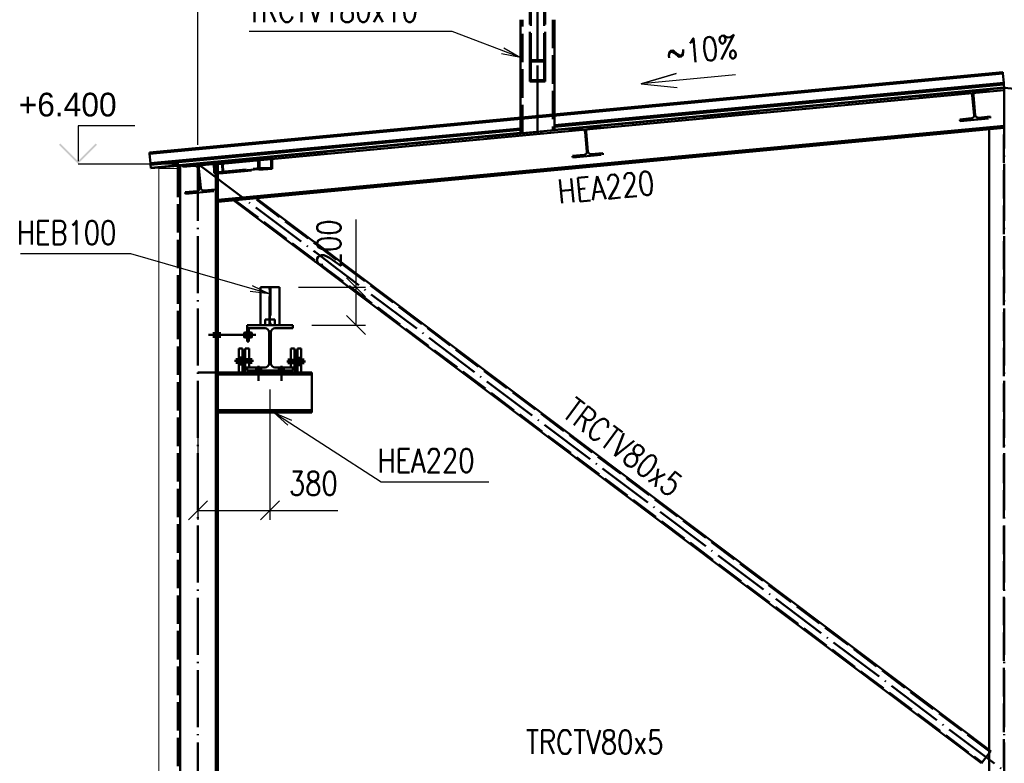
# Paper-space layout 'Layout1' of a CAD drawing. Extents: x -2 to 1033, y -36 to 596.
# Tile 66 of 256: x 346 to 450, y 176 to 254. Entities that reach past the tile are written whole.
import ezdxf
from ezdxf.enums import TextEntityAlignment as Align

# ---------------------------------------------------------------- set-up
doc = ezdxf.new("R2010")
doc.units = 0
doc.linetypes.add('ACAD_ISO02W100', pattern=[15, 12, -3])
doc.linetypes.add('ACAD_ISO04W100', pattern=[30.5, 24, -3, 0.5, -3])
doc.layers.get('0').update_dxf_attribs({"linetype": 'CONTINUOUS'})
doc.layers.get('DEFPOINTS').update_dxf_attribs({"color": 132, "linetype": 'CONTINUOUS'})
for name, color, linetype, lineweight in [('SS_JEŘÁBOVÁ DRÁHA', 11, 'CONTINUOUS', 50), ('SS_KOTY', 3, 'CONTINUOUS', 25), ('SS_KOTY-VYSKOVA', 140, 'CONTINUOUS', 25), ('SS_PODKLADY_PANELY', 9, 'CONTINUOUS', 13), ('SS_POPIS', 140, 'CONTINUOUS', 25), ('SS_POPIS_PROFILU', 13, 'CONTINUOUS', 25), ('SS_SLOUP ŠTÍTOVÝ', 183, 'CONTINUOUS', 50), ('SS_SLOUPY KRAJNÍ', 143, 'CONTINUOUS', 50), ('SS_SLOUPY PLOŠINA', 177, 'CONTINUOUS', 50), ('SS_VAZNICE', 123, 'CONTINUOUS', 50), ('SS_ZTUŽENÍ STĚNY', 203, 'CONTINUOUS', 50), ('SS_ZTUŽENÍ STŘECHA', 211, 'CONTINUOUS', 50)]:
    doc.layers.add(name, color=color, linetype=linetype, lineweight=lineweight)
doc.layers.add('SS_PLECHY', color=7, linetype='CONTINUOUS', lineweight=50, true_color=0xb47846)
doc.styles.add('ROMANS', font='romans.shx', dxfattribs={"width": 0.8})
doc.styles.add('romans.shx', font='romans.shx', dxfattribs={"height": 5})
doc.dimstyles.new('A-1_(2.5)_50AS', dxfattribs={"dimtxt": 2.5, "dimasz": 2, "dimexe": 1, "dimexo": 2, "dimgap": 0, "dimtad": 0, "dimdec": 1, "dimlfac": 50, "dimrnd": 1, "dimtxsty": 'ROMANS', "dimblk1": 'OBLIQUE', "dimblk2": 'OBLIQUE', "dimsah": 1, "dimcen": 2, "dimclrd": 256, "dimclre": 256, "dimclrt": 256, "dimadec": 1, "dimazin": 2, "dimtfac": 0.714286, "dimtdec": 1, "dimtmove": 0, "dimatfit": 3, "dimldrblk": 'OPEN', "dimfxl": 1, "dimtvp": 1.142857, "dimtfill": 1, "dimtolj": 1, "dimlwd": -1, "dimlwe": -1, "dimarcsym": 0})

# ---------------------------------------------------------------- blocks, each defined once
blk = doc.blocks.new('_Oblique')
at = {"color": 0, "linetype": 'ByBlock', "lineweight": -2}
blk.add_line((-0.5, -0.5), (0.5, 0.5), dxfattribs=at)
blk = doc.blocks.new('*D51')
at = {"layer": 'DEFPOINTS', "color": 0, "transparency": 16777216}
for p in [(364.99, 216.99), (372.59, 217.19, -11267.8), (364.99, 202.45)]:
    blk.add_point(p, dxfattribs=at)
at = {"layer": 'SS_KOTY', "transparency": 16777216}
for p, q in [((364.99, 214.99), (364.99, 201.45)), ((372.59, 215.19), (372.59, 201.45)), ((364.99, 202.45), (372.59, 202.45)), ((372.59, 202.45), (379.73, 202.45))]:
    blk.add_line(p, q, dxfattribs=at)
at = {"layer": 'SS_KOTY', "transparency": 16777216, "xscale": 2, "yscale": 2, "zscale": 2, "rotation": 180}
blk.add_blockref('_Oblique', (364.99, 202.45), dxfattribs=at)
at = {"layer": 'SS_KOTY', "transparency": 16777216, "xscale": 2, "yscale": 2, "zscale": 2}
blk.add_blockref('_Oblique', (372.59, 202.45), dxfattribs=at)
at = {"layer": 'SS_KOTY', "transparency": 16777216, "insert": (377.16, 205.3), "char_height": 2.5, "attachment_point": 5, "style": 'ROMANS', "bg_fill": 3, "box_fill_scale": 1.1, "bg_fill_color": 256, "bg_fill_true_color": 13158600, "bg_fill_transparency": 0}
blk.add_mtext('\\A1;380', dxfattribs=at)
blk = doc.blocks.new('_OPEN')
at = {"color": 0, "linetype": 'ByBlock'}
for p, q in [((-1, 0.167), (0, 0)), ((0, 0), (-1, -0.167)), ((0, 0), (-1, 0))]:
    blk.add_line(p, q, dxfattribs=at)
blk = doc.blocks.new('*D52')
at = {"layer": 'DEFPOINTS', "color": 0, "transparency": 16777216}
for p in [(400.79, 283.83), (400.79, 258.99), (364.99, 238.99)]:
    blk.add_point(p, dxfattribs=at)
at = {"layer": 'SS_KOTY', "transparency": 16777216}
for p, q in [((364.99, 240.99), (364.99, 284.83)), ((400.79, 260.99), (400.79, 284.83)), ((364.99, 283.83), (400.79, 283.83))]:
    blk.add_line(p, q, dxfattribs=at)
at = {"layer": 'SS_KOTY', "transparency": 16777216, "xscale": 2, "yscale": 2, "zscale": 2, "rotation": 180}
blk.add_blockref('_Oblique', (364.99, 283.83), dxfattribs=at)
at = {"layer": 'SS_KOTY', "transparency": 16777216, "xscale": 2, "yscale": 2, "zscale": 2}
blk.add_blockref('_Oblique', (400.79, 283.83), dxfattribs=at)
at = {"layer": 'SS_KOTY', "transparency": 16777216, "insert": (382.89, 286.69), "char_height": 2.5, "attachment_point": 5, "style": 'ROMANS', "bg_fill": 3, "box_fill_scale": 1.1, "bg_fill_color": 256, "bg_fill_true_color": 13158600, "bg_fill_transparency": 0}
blk.add_mtext('\\A1;1790', dxfattribs=at)
blk = doc.blocks.new('*D62')
at = {"layer": 'DEFPOINTS', "color": 0, "transparency": 16777216}
for p in [(373.59, 225.99, -11268), (381.66, 225.99), (374.99, 221.99, -11267.8)]:
    blk.add_point(p, dxfattribs=at)
at = {"layer": 'SS_KOTY', "transparency": 16777216}
for p, q in [((381.66, 225.99), (381.66, 233.14)), ((375.59, 225.99), (382.66, 225.99)), ((381.66, 221.99), (381.66, 225.99)), ((376.99, 221.99), (382.66, 221.99))]:
    blk.add_line(p, q, dxfattribs=at)
at = {"layer": 'SS_KOTY', "transparency": 16777216, "xscale": 2, "yscale": 2, "zscale": 2}
for p, rotation in [((381.66, 225.99), 90), ((381.66, 221.99), 270)]:
    blk.add_blockref('_Oblique', p, dxfattribs=dict(at, rotation=rotation))
at = {"layer": 'SS_KOTY', "transparency": 16777216, "insert": (378.8, 230.56), "char_height": 2.5, "attachment_point": 5, "rotation": 90, "style": 'ROMANS', "bg_fill": 3, "box_fill_scale": 1.1, "bg_fill_color": 256, "bg_fill_true_color": 13158600, "bg_fill_transparency": 0}
blk.add_mtext('\\A1;200', dxfattribs=at)
blk = doc.blocks.new('00SPAD')
blk.add_lwpolyline([(10, 0), (0, 0), (3.76, 0.73), (0, 0), (3.76, -0.73)])
at = {"style": 'ROMANS', "width": 0.8, "flags": 8}
blk.add_attdef('SPÁD', text='', height=2.5, dxfattribs=at).set_placement((6.7, 1), align=Align.BOTTOM_CENTER)

psp = doc.layouts.get("Layout1")

# ---------------------------------------------------------------- hatches: boundary and pattern name
at = {"layer": 'SS_KOTY-VYSKOVA'}
psp.add_hatch(color=256, dxfattribs=at).paths.add_polyline_path([(350.4974, 241.1344), (350.356, 240.993), (352.356, 238.993), (354.356, 240.993), (354.2146, 241.1344), (352.356, 239.2758)])

# ---------------------------------------------------------------- linework, layer by layer
at = {"layer": 'SS_JEŘÁBOVÁ DRÁHA', "color": 1, "linetype": 'Continuous', "ltscale": 0.25}
for p, q in [((371.592, 225.993), (371.592, 221.993)), ((370.192, 221.993), (370.192, 221.653)), ((370.192, 221.653), (370.352, 221.653)), ((370.192, 221.653), (370.192, 220.253)), ((370.352, 220.253), (370.352, 221.653)), ((370.352, 221.653), (372.072, 221.653)), ((372.492, 221.233), (372.492, 217.953)), ((372.692, 217.953), (372.692, 221.233)), ((370.192, 220.253), (370.352, 220.253)), ((369.692, 219.533), (369.292, 219.533)), ((369.692, 219.533), (369.692, 219.333)), ((369.792, 219.333), (369.692, 219.333)), ((369.892, 219.333), (369.792, 219.333)), ((369.952, 219.333), (369.892, 219.333)), ((369.992, 219.333), (369.952, 219.333)), ((370.392, 219.533), (369.992, 219.533)), ((369.992, 219.533), (369.992, 219.333)), ((375.192, 219.533), (374.792, 219.533)), ((375.192, 219.333), (375.192, 219.533)), ((375.292, 219.333), (375.192, 219.333)), ((375.392, 219.333), (375.292, 219.333)), ((375.452, 219.333), (375.392, 219.333)), ((375.492, 219.333), (375.452, 219.333)), ((375.892, 219.533), (375.492, 219.533))]:
    psp.add_line(p, q, dxfattribs=at)
at = {"layer": 'SS_JEŘÁBOVÁ DRÁHA', "color": 3, "linetype": 'ACAD_ISO02W100', "ltscale": 0.25}
for p, q in [((372.532, 221.993), (372.532, 225.993)), ((372.652, 225.993), (372.652, 221.993)), ((372.092, 222.593), (372.092, 221.993)), ((369.692, 218.595), (369.292, 218.595)), ((369.292, 218.4149), (369.692, 218.4149)), ((369.692, 218.0149), (369.292, 218.0149)), ((369.792, 218.395), (369.692, 218.395)), ((369.792, 218.189), (369.692, 218.189)), ((369.792, 218.163), (369.692, 218.163)), ((369.892, 218.395), (369.792, 218.395)), ((369.892, 218.189), (369.792, 218.189)), ((369.892, 218.163), (369.792, 218.163)), ((369.952, 218.395), (369.892, 218.395)), ((369.952, 218.189), (369.892, 218.189)), ((369.952, 218.163), (369.892, 218.163)), ((369.992, 218.395), (369.952, 218.395)), ((369.992, 218.189), (369.952, 218.189)), ((369.992, 218.163), (369.952, 218.163)), ((370.392, 218.395), (369.992, 218.395)), ((369.992, 218.0349), (370.392, 218.0349)), ((375.192, 218.343), (374.792, 218.343)), ((374.792, 217.983), (375.192, 217.983)), ((375.292, 218.343), (375.192, 218.343)), ((375.292, 218.163), (375.192, 218.163)), ((375.392, 218.343), (375.292, 218.343)), ((375.392, 218.163), (375.292, 218.163)), ((375.452, 218.343), (375.392, 218.343)), ((375.452, 218.163), (375.392, 218.163)), ((375.492, 218.343), (375.452, 218.343)), ((375.492, 218.163), (375.452, 218.163)), ((375.892, 218.543), (375.492, 218.543)), ((375.492, 218.363), (375.892, 218.363)), ((375.892, 217.963), (375.492, 217.963)), ((369.292, 217.8349), (369.692, 217.8349)), ((375.492, 217.783), (375.892, 217.783))]:
    psp.add_line(p, q, dxfattribs=at)
at = {"layer": 'SS_JEŘÁBOVÁ DRÁHA', "color": 7, "linetype": 'ACAD_ISO04W100', "ltscale": 0.25}
for p, q in [((372.592, 221.993), (372.592, 225.993)), ((366.672, 220.653), (366.672, 221.253)), ((366.672, 220.653), (366.672, 221.253)), ((367.292, 220.653), (367.292, 221.253)), ((367.292, 220.653), (367.292, 221.253)), ((370.192, 221.653), (370.192, 221.653)), ((372.592, 221.993), (372.592, 221.993)), ((366.116, 220.953), (371.116, 220.953)), ((366.116, 220.953), (371.116, 220.953)), ((366.672, 220.953), (366.672, 220.953)), ((366.672, 220.953), (366.672, 220.953)), ((367.292, 220.953), (367.292, 220.953)), ((367.292, 220.953), (367.292, 220.953)), ((370.852, 218.2149), (368.852, 218.2149)), ((370.852, 218.2149), (368.852, 218.2149)), ((369.092, 217.9149), (369.092, 218.5149)), ((369.092, 217.9149), (369.092, 218.5149)), ((369.092, 218.2149), (369.092, 218.2149)), ((369.092, 218.2149), (369.092, 218.2149)), ((370.592, 217.9149), (370.592, 218.5149)), ((370.592, 217.9149), (370.592, 218.5149)), ((370.592, 218.2149), (370.592, 218.2149)), ((370.592, 218.2149), (370.592, 218.2149)), ((376.352, 218.163), (374.352, 218.163)), ((376.352, 218.163), (374.352, 218.163)), ((374.592, 217.863), (374.592, 218.463)), ((374.592, 217.863), (374.592, 218.463)), ((374.592, 218.163), (374.592, 218.163)), ((374.592, 218.163), (374.592, 218.163)), ((376.092, 217.863), (376.092, 218.463)), ((376.092, 217.863), (376.092, 218.463)), ((376.092, 218.163), (376.092, 218.163)), ((376.092, 218.163), (376.092, 218.163))]:
    psp.add_line(p, q, dxfattribs=at)
at = {"layer": 'SS_JEŘÁBOVÁ DRÁHA', "color": 5, "linetype": 'Continuous', "ltscale": 0.25}
for p, q in [((369.8935, 221.2301), (369.872, 221.193)), ((369.872, 221.1848), (369.8935, 221.2301)), ((369.8935, 221.2301), (369.872, 221.1608)), ((369.872, 221.193), (369.872, 221.1848)), ((369.872, 221.1848), (369.872, 221.1608)), ((369.872, 221.1608), (369.8935, 221.0916)), ((369.872, 221.1608), (369.872, 221.073)), ((369.872, 221.073), (369.8935, 221.0916)), ((369.8935, 221.0916), (369.872, 221.0151)), ((369.8935, 221.0916), (369.872, 220.953)), ((369.872, 221.073), (369.872, 221.0151)), ((370.1106, 221.2301), (369.8935, 221.2301)), ((369.8935, 221.0916), (370.1106, 221.0916)), ((370.132, 221.1611), (370.1106, 221.2301)), ((370.1106, 221.2301), (370.132, 221.185)), ((370.132, 221.1931), (370.1106, 221.2301)), ((370.1106, 221.0916), (370.132, 221.1606)), ((370.132, 220.9536), (370.1106, 221.0916)), ((370.1106, 221.0916), (370.132, 221.0154)), ((370.1106, 221.0916), (370.132, 221.0731)), ((370.192, 221.253), (370.132, 221.253)), ((370.132, 221.253), (370.132, 221.2128)), ((370.132, 221.2128), (370.192, 221.2128)), ((370.132, 221.2128), (370.132, 221.103)), ((370.132, 221.103), (370.192, 221.103)), ((370.132, 221.103), (370.132, 220.953)), ((370.412, 221.253), (370.352, 221.253)), ((370.352, 221.2128), (370.412, 221.2128)), ((370.352, 221.103), (370.412, 221.103)), ((370.412, 221.2128), (370.412, 221.253)), ((370.4334, 221.2301), (370.412, 221.193)), ((370.4334, 221.2301), (370.412, 221.1608)), ((370.412, 221.103), (370.412, 221.2128)), ((370.412, 221.1608), (370.4334, 221.0916)), ((370.4334, 221.0916), (370.412, 221.1227)), ((370.412, 220.953), (370.412, 221.103)), ((370.4334, 221.0916), (370.412, 221.073)), ((370.4334, 221.0916), (370.412, 220.953)), ((370.6505, 221.2301), (370.4334, 221.2301)), ((370.4334, 221.0916), (370.6505, 221.0916)), ((370.672, 221.1608), (370.6505, 221.2301)), ((370.672, 221.193), (370.6505, 221.2301)), ((370.672, 221.1608), (370.6505, 221.0916)), ((370.672, 221.1227), (370.6505, 221.0916)), ((370.672, 220.953), (370.6505, 221.0916)), ((370.672, 221.073), (370.6505, 221.0916)), ((370.672, 221.1608), (370.672, 221.193)), ((370.672, 221.1227), (370.672, 221.1608)), ((370.672, 221.073), (370.672, 221.1227)), ((370.672, 220.953), (370.672, 221.073)), ((369.872, 221.0151), (369.872, 220.953)), ((369.872, 220.953), (369.8935, 220.8144)), ((369.872, 220.953), (369.872, 220.833)), ((369.8935, 220.8144), (369.872, 220.833)), ((369.872, 220.833), (369.872, 220.7833)), ((369.8935, 220.8144), (369.872, 220.7833)), ((369.8935, 220.8144), (369.872, 220.7452)), ((369.872, 220.7833), (369.872, 220.7452)), ((369.872, 220.7452), (369.8935, 220.6759)), ((369.872, 220.7452), (369.872, 220.713)), ((369.872, 220.713), (369.8935, 220.6759)), ((370.1106, 220.8144), (369.8935, 220.8144)), ((369.8935, 220.6759), (370.1106, 220.6759)), ((370.132, 220.9524), (370.1106, 220.8144)), ((370.132, 220.8329), (370.1106, 220.8144)), ((370.132, 220.7454), (370.1106, 220.8144)), ((370.132, 220.7834), (370.1106, 220.8144)), ((370.1106, 220.6759), (370.132, 220.7449)), ((370.1106, 220.6759), (370.132, 220.7128)), ((370.192, 220.953), (370.132, 220.953)), ((370.132, 220.953), (370.132, 220.803)), ((370.132, 220.803), (370.192, 220.803)), ((370.132, 220.803), (370.132, 220.6932)), ((370.192, 220.6932), (370.132, 220.6932)), ((370.132, 220.6932), (370.132, 220.653)), ((370.132, 220.653), (370.192, 220.653)), ((370.412, 220.953), (370.352, 220.953)), ((370.352, 220.803), (370.412, 220.803)), ((370.412, 220.6932), (370.352, 220.6932)), ((370.352, 220.653), (370.412, 220.653)), ((370.4334, 220.8144), (370.412, 220.953)), ((370.412, 220.803), (370.412, 220.953)), ((370.412, 220.8909), (370.4334, 220.8144)), ((370.412, 220.833), (370.4334, 220.8144)), ((370.4334, 220.8144), (370.412, 220.7452)), ((370.412, 220.6932), (370.412, 220.803)), ((370.412, 220.7452), (370.4334, 220.6759)), ((370.412, 220.7212), (370.4334, 220.6759)), ((370.412, 220.713), (370.4334, 220.6759)), ((370.412, 220.653), (370.412, 220.6932)), ((370.6505, 220.8144), (370.4334, 220.8144)), ((370.4334, 220.6759), (370.6505, 220.6759)), ((370.672, 220.953), (370.6505, 220.8144)), ((370.672, 220.8909), (370.6505, 220.8144)), ((370.6505, 220.8144), (370.672, 220.833)), ((370.6505, 220.8144), (370.672, 220.7452)), ((370.6505, 220.6759), (370.672, 220.7452)), ((370.6505, 220.6759), (370.672, 220.7212)), ((370.6505, 220.6759), (370.672, 220.713)), ((370.672, 220.8909), (370.672, 220.953)), ((370.672, 220.833), (370.672, 220.8909)), ((370.672, 220.7452), (370.672, 220.833)), ((370.672, 220.7212), (370.672, 220.7452)), ((370.672, 220.713), (370.672, 220.7212))]:
    psp.add_line(p, q, dxfattribs=at)
at = {"layer": 'SS_JEŘÁBOVÁ DRÁHA', "color": 9, "linetype": 'ACAD_ISO02W100', "ltscale": 0.25}
for p, q in [((369.872, 221.1608), (369.8869, 221.113)), ((369.8935, 221.0916), (369.872, 221.1227)), ((369.872, 221.0916), (369.8935, 221.0916)), ((369.8869, 221.113), (369.8935, 221.0916)), ((370.1106, 221.0916), (370.132, 221.1608)), ((370.132, 221.1227), (370.1106, 221.0916)), ((370.1106, 221.0916), (370.1172, 221.113)), ((370.132, 221.073), (370.1106, 221.0916)), ((370.1106, 221.0916), (370.132, 221.0916)), ((370.132, 221.1848), (370.132, 221.193)), ((370.132, 221.185), (370.132, 221.1848)), ((370.132, 221.1608), (370.132, 221.1848)), ((370.132, 221.1608), (370.132, 221.1611)), ((370.132, 221.1608), (370.132, 221.1611)), ((370.132, 221.1606), (370.132, 221.1608)), ((370.132, 221.073), (370.132, 221.1608)), ((370.192, 221.123), (370.132, 221.123)), ((370.192, 221.1002), (370.132, 221.1002)), ((370.132, 221.0151), (370.132, 221.073)), ((370.412, 221.123), (370.352, 221.123)), ((370.412, 221.1002), (370.352, 221.1002)), ((370.412, 221.1848), (370.4334, 221.2301)), ((370.412, 221.1608), (370.4268, 221.113)), ((370.4186, 221.113), (370.412, 221.1227)), ((370.412, 221.0916), (370.4334, 221.0916)), ((370.412, 221.0151), (370.4334, 221.0916)), ((370.4334, 221.0916), (370.4186, 221.113)), ((370.4268, 221.113), (370.4334, 221.0916)), ((370.6505, 221.2301), (370.672, 221.1848)), ((370.6572, 221.113), (370.6505, 221.0916)), ((370.672, 221.0151), (370.6505, 221.0916)), ((370.6505, 221.0916), (370.672, 221.0916)), ((370.672, 221.1608), (370.6572, 221.113)), ((369.872, 221.033), (370.132, 221.033)), ((370.132, 220.953), (369.872, 220.953)), ((369.8935, 220.8144), (369.872, 220.8909)), ((370.132, 220.873), (369.872, 220.873)), ((369.8935, 220.8144), (369.872, 220.8144)), ((369.8869, 220.793), (369.872, 220.7452)), ((369.872, 220.7212), (369.8935, 220.6759)), ((369.8935, 220.8144), (369.8869, 220.793)), ((370.1106, 220.8144), (370.132, 220.8909)), ((370.1106, 220.8144), (370.132, 220.833)), ((370.132, 220.8144), (370.1106, 220.8144)), ((370.1172, 220.793), (370.1106, 220.8144)), ((370.1254, 220.793), (370.1106, 220.8144)), ((370.1106, 220.6759), (370.132, 220.7212)), ((370.132, 220.7454), (370.1172, 220.793)), ((370.132, 220.7834), (370.1254, 220.793)), ((370.132, 221.038), (370.192, 221.038)), ((370.132, 221.0154), (370.132, 221.0151)), ((370.132, 220.953), (370.132, 221.0151)), ((370.132, 220.953), (370.132, 220.9536)), ((370.132, 220.953), (370.132, 220.9536)), ((370.132, 220.953), (370.132, 220.9524)), ((370.132, 220.953), (370.132, 220.9524)), ((370.132, 220.833), (370.132, 220.953)), ((370.132, 220.868), (370.192, 220.868)), ((370.132, 220.7833), (370.132, 220.833)), ((370.132, 220.8058), (370.192, 220.8058)), ((370.132, 220.7452), (370.132, 220.7833)), ((370.132, 220.783), (370.192, 220.783)), ((370.132, 220.7452), (370.132, 220.7454)), ((370.132, 220.7452), (370.132, 220.7454)), ((370.132, 220.7449), (370.132, 220.7452)), ((370.132, 220.7449), (370.132, 220.7452)), ((370.132, 220.713), (370.132, 220.7452)), ((370.352, 221.038), (370.412, 221.038)), ((370.352, 220.868), (370.412, 220.868)), ((370.352, 220.8058), (370.412, 220.8058)), ((370.352, 220.783), (370.412, 220.783)), ((370.412, 221.033), (370.672, 221.033)), ((370.672, 220.953), (370.412, 220.953)), ((370.672, 220.873), (370.412, 220.873)), ((370.4334, 220.8144), (370.412, 220.8144)), ((370.4334, 220.8144), (370.412, 220.7833)), ((370.4334, 220.8144), (370.4268, 220.793)), ((370.672, 220.7833), (370.6505, 220.8144)), ((370.672, 220.8144), (370.6505, 220.8144)), ((370.6505, 220.8144), (370.6572, 220.793)), ((370.6572, 220.793), (370.672, 220.7452))]:
    psp.add_line(p, q, dxfattribs=at)
at = {"layer": 'SS_JEŘÁBOVÁ DRÁHA', "color": 1, "linetype": 'Continuous', "ltscale": 0.25, "extrusion": (-1.08432e-13, -2.59794e-13, -1)}
psp.add_arc((-372.072, 221.233), 0.42, 90, 180, dxfattribs=at)
at = {"layer": 'SS_KOTY-VYSKOVA'}
for p, q in [((358.356, 242.993), (352.356, 242.993)), ((352.356, 242.993), (352.356, 239.2758)), ((352.356, 238.993), (362.992, 238.993))]:
    psp.add_line(p, q, dxfattribs=at)
at = {"layer": 'SS_PLECHY', "color": 5, "linetype": 'Continuous', "ltscale": 0.25}
for p, q in [((449.8377, 248.6326), (449.8355, 248.6556)), ((449.8449, 248.5562), (449.8377, 248.6326)), ((449.8466, 248.5373), (449.8449, 248.5562)), ((449.8485, 248.5173), (449.8466, 248.5373)), ((449.8486, 248.5168), (449.8485, 248.5173)), ((449.9423, 247.5204), (449.8486, 248.5168)), ((449.9423, 247.5204), (402.592, 243.0639)), ((449.9464, 247.4777), (402.592, 243.0208)), ((449.953, 247.4067), (402.592, 242.9492)), ((449.9564, 247.3706), (402.592, 242.9127)), ((449.9865, 247.0511), (402.592, 242.5905)), ((449.9442, 247.5002), (449.9423, 247.5204)), ((449.9464, 247.4777), (449.9442, 247.5002)), ((449.953, 247.4067), (449.9464, 247.4777)), ((449.9548, 247.3877), (449.953, 247.4067)), ((449.9564, 247.3706), (449.9548, 247.3877)), ((449.9865, 247.0511), (449.9564, 247.3706)), ((449.9884, 247.0309), (449.9865, 247.0511)), ((449.992, 246.993), (449.9884, 247.0309)), ((359.8794, 240.1892), (359.8816, 240.1662)), ((359.8816, 240.1662), (359.8888, 240.0897)), ((359.8849, 240.1311), (359.8888, 240.0897)), ((359.8888, 240.0897), (359.8906, 240.0709)), ((359.8906, 240.0708), (359.8924, 240.0508)), ((359.8924, 240.0508), (359.8925, 240.0504)), ((359.8925, 240.0504), (359.9863, 239.054)), ((359.9863, 239.054), (359.9882, 239.0337)), ((359.9882, 239.0337), (359.9903, 239.0113)), ((359.9903, 239.0113), (359.997, 238.9402)), ((359.997, 238.9402), (359.9988, 238.9212)), ((359.9988, 238.9212), (360.0004, 238.9041)), ((360.0004, 238.9041), (360.0063, 238.8407)), ((360.0004, 238.9041), (360.0304, 238.5847)), ((362.892, 238.7953), (360.0359, 238.5265)), ((360.0304, 238.5847), (360.0323, 238.5644)), ((360.0323, 238.5644), (360.0359, 238.5265))]:
    psp.add_line(p, q, dxfattribs=at)
at = {"layer": 'SS_PODKLADY_PANELY', "color": 9, "linetype": 'Continuous', "ltscale": 0.25}
for p, q in [((362.892, 238.493), (360.892, 238.493)), ((360.892, 238.493), (360.892, 110.993))]:
    psp.add_line(p, q, dxfattribs=at)
at = {"layer": 'SS_POPIS_PROFILU', "color": 0, "linetype": 'ByBlock'}
for p, q in [((372.532, 225.293), (370.5177, 225.5252)), ((372.532, 225.293), (370.6098, 225.8455)), ((370.7019, 226.1659), (372.532, 225.293))]:
    psp.add_line(p, q, dxfattribs=at)
at = {"layer": 'SS_POPIS_PROFILU', "color": 13}
psp.add_lwpolyline([(372.532, 225.293), (357.9304, 229.4904), (346.3114, 229.4904)], dxfattribs=at)
at = {"layer": 'SS_SLOUP ŠTÍTOVÝ', "color": 7, "linetype": 'ACAD_ISO04W100', "ltscale": 0.25}
psp.add_line((449.992, 110.993), (449.992, 246.993), dxfattribs=at)
at = {"layer": 'SS_SLOUP ŠTÍTOVÝ', "color": 1, "linetype": 'Continuous', "ltscale": 0.25}
psp.add_line((448.392, 242.6238), (448.392, 111.593), dxfattribs=at)
at = {"layer": 'SS_SLOUP ŠTÍTOVÝ', "color": 3, "linetype": 'ACAD_ISO02W100', "ltscale": 0.25}
psp.add_line((449.932, 111.593), (449.932, 242.7688), dxfattribs=at)
at = {"layer": 'SS_SLOUPY KRAJNÍ', "color": 1, "linetype": 'Continuous', "ltscale": 0.25}
for p, q in [((449.9919, 242.7744), (449.9919, 246.993)), ((362.892, 238.7953), (362.892, 238.493)), ((363.112, 111.793), (363.112, 238.816))]:
    psp.add_line(p, q, dxfattribs=at)
at = {"layer": 'SS_SLOUPY KRAJNÍ', "color": 7, "linetype": 'ACAD_ISO04W100', "ltscale": 0.25}
psp.add_line((449.992, 246.993), (534.992, 238.993), dxfattribs=at)
at = {"layer": 'SS_SLOUPY KRAJNÍ', "color": 3, "linetype": 'ACAD_ISO02W100', "ltscale": 0.25}
psp.add_line((362.892, 238.493), (362.892, 111.793), dxfattribs=at)
at = {"layer": 'SS_SLOUPY PLOŠINA', "color": 3, "linetype": 'ACAD_ISO02W100', "ltscale": 0.25}
for p, q in [((402.392, 254.193), (402.392, 242.513)), ((402.592, 244.2092), (402.592, 244.0691))]:
    psp.add_line(p, q, dxfattribs=at)
at = {"layer": 'SS_SLOUPY PLOŠINA', "color": 1, "linetype": 'Continuous', "ltscale": 0.25}
for p, q in [((402.592, 254.193), (402.592, 244.2092)), ((402.592, 244.0691), (402.592, 242.5318))]:
    psp.add_line(p, q, dxfattribs=at)
at = {"layer": 'SS_VAZNICE', "color": 3, "linetype": 'ACAD_ISO02W100', "ltscale": 0.25}
for p, q in [((445.0382, 246.5268), (445.0551, 246.3476)), ((445.0551, 246.3476), (446.2896, 246.4637)), ((446.6164, 246.1932), (446.8113, 244.1223)), ((446.9308, 244.1336), (446.7359, 246.2044)), ((447.0065, 246.5312), (448.241, 246.6474)), ((448.2241, 246.8266), (448.241, 246.6474)), ((448.4921, 243.9792), (447.2576, 243.863)), ((448.4921, 243.9792), (448.509, 243.8)), ((407.4214, 242.8056), (407.4045, 242.9848)), ((446.5407, 243.7955), (445.3062, 243.6793)), ((445.3062, 243.6793), (445.3231, 243.5001)), ((445.3231, 243.5001), (448.509, 243.8)), ((404.2186, 242.6849), (404.2355, 242.5057)), ((404.2355, 242.5057), (405.47, 242.6219)), ((405.7968, 242.3513), (405.9917, 240.2805)), ((406.1112, 240.2917), (405.9163, 242.3626)), ((406.1868, 242.6894), (407.4214, 242.8056)), ((405.7211, 239.9537), (404.4866, 239.8375)), ((404.4866, 239.8375), (404.5035, 239.6583)), ((404.5035, 239.6583), (407.6894, 239.9581)), ((407.6725, 240.1374), (406.438, 240.0212)), ((407.6894, 239.9581), (407.6725, 240.1374)), ((363.399, 238.8431), (363.4159, 238.6639)), ((364.9015, 236.1118), (363.667, 235.9957)), ((363.667, 235.9957), (363.6839, 235.8164)), ((363.6839, 235.8164), (366.8698, 236.1163)), ((366.8529, 236.2955), (365.6184, 236.1793)), ((366.8698, 236.1163), (366.8529, 236.2955))]:
    psp.add_line(p, q, dxfattribs=at)
at = {"layer": 'SS_VAZNICE', "color": 7, "linetype": 'ACAD_ISO04W100', "ltscale": 0.25}
for p, q in [((446.6312, 246.6767), (446.6312, 246.6767)), ((405.8116, 242.8348), (405.8116, 242.8348))]:
    psp.add_line(p, q, dxfattribs=at)
at = {"layer": 'SS_VAZNICE', "color": 3, "linetype": 'ACAD_ISO02W100', "ltscale": 0.25, "extrusion": (-1.5538e-13, -5.01695e-13, -1)}
for centre in [(-446.3177, 246.1651), (-405.4981, 242.3232)]:
    psp.add_arc(centre, 0.3, 84.623295, 174.623295, dxfattribs=at)
at = {"layer": 'SS_VAZNICE', "color": 3, "linetype": 'ACAD_ISO02W100', "ltscale": 0.25, "extrusion": (5.00961e-13, -1.54523e-13, -1)}
for centre in [(-447.0346, 246.2325), (-406.215, 242.3907)]:
    psp.add_arc(centre, 0.3, 354.623295, 84.623295, dxfattribs=at)
at = {"layer": 'SS_VAZNICE', "color": 3, "linetype": 'ACAD_ISO02W100', "ltscale": 0.25, "extrusion": (-7.9602e-16, 6.12323e-17, -1)}
for centre, start, end in [((-446.5126, 244.0942), 174.623295, 264.623295), ((-447.2295, 244.1617), 264.623295, 354.623295), ((-364.8734, 236.4105), 174.623295, 264.623295), ((-365.5903, 236.478), 264.623295, 354.623295)]:
    psp.add_arc(centre, 0.3, start, end, dxfattribs=at)
at = {"layer": 'SS_VAZNICE', "color": 3, "linetype": 'ACAD_ISO02W100', "ltscale": 0.25, "extrusion": (-1.2354e-13, 2.32113e-13, -1)}
psp.add_arc((-405.693, 240.2524), 0.3, 174.623295, 264.623295, dxfattribs=at)
at = {"layer": 'SS_VAZNICE', "color": 3, "linetype": 'ACAD_ISO02W100', "ltscale": 0.25, "extrusion": (2.31255e-13, 1.22805e-13, -1)}
psp.add_arc((-406.4099, 240.3198), 0.3, 264.623295, 354.623295, dxfattribs=at)
at = {"layer": 'SS_ZTUŽENÍ STĚNY', "color": 1, "linetype": 'Continuous', "ltscale": 0.25}
for p, q in [((368.9378, 235.1458), (368.79, 235.1319)), ((447.5994, 175.793), (448.392, 176.8456))]:
    psp.add_line(p, q, dxfattribs=at)
at = {"layer": 'SS_ZTUŽENÍ STĚNY', "color": 3, "linetype": 'ACAD_ISO02W100', "ltscale": 0.25}
for p in [(448.392, 177.1991), (448.392, 176.8456)]:
    psp.add_line(p, (448.5618, 177.0712), dxfattribs=at)
at = {"layer": 'SS_ZTUŽENÍ STŘECHA', "color": 3, "linetype": 'ACAD_ISO02W100', "ltscale": 0.25}
for p, q in [((371.3552, 238.4362), (366.6928, 237.9973)), ((366.6928, 237.9973), (367.6713, 237.9973)), ((366.7711, 238.0972), (366.872, 238.1067)), ((366.7711, 238.0972), (367.5866, 238.0972)), ((366.872, 238.1067), (367.092, 238.1274))]:
    psp.add_line(p, q, dxfattribs=at)

# ---------------------------------------------------------------- block references
at = {"layer": 'SS_POPIS'}
ref = psp.add_blockref('00SPAD', (411.714, 247.4303, -11267.8), dxfattribs=dict(at, rotation=5.376669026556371))
ref.add_attrib('SPÁD', '~10%', dxfattribs={"layer": '0', "height": 2.5, "rotation": 5.376669, "style": 'ROMANS', "width": 0.8}).set_placement((418.2937, 249.054, -11267.8), align=Align.BOTTOM_CENTER)

# ---------------------------------------------------------------- texts
at = {"layer": 'SS_KOTY-VYSKOVA'}
psp.add_text('+6.400', height=2.5, dxfattribs=at).set_placement((346.1057, 243.993))
at = {"layer": 'SS_POPIS_PROFILU', "color": 13, "style": 'romans.shx', "width": 0.8}
for s, rotation, p in [('HEA220', 5.376705, (403.0515, 234.8199)), ('TRCTV80x5', 323.022404, (403.2459, 212.4695))]:
    psp.add_text(s, height=2.5, rotation=rotation, dxfattribs=at).set_placement(p)
for s, p in [('HEB100', (345.9343, 230.4904)), ('HEA220', (383.9483, 206.4606)), ('TRCTV80x5', (399.5837, 176.793))]:
    psp.add_text(s, height=2.5, dxfattribs=at).set_placement(p)

# ---------------------------------------------------------------- dimensions: what is measured, and where the dimension line sits
at = {"layer": 'SS_KOTY'}
dim = psp.add_linear_dim(base=(400.792, 283.8321), p1=(364.992, 238.993), p2=(400.792, 258.993), dimstyle='A-1_(2.5)_50AS', dxfattribs=at)
dim.commit()
dim.dimension.update_dxf_attribs({"geometry": '*D52', "text_midpoint": (382.892, 286.6893)})
dim = psp.add_linear_dim(base=(381.6574, 225.993), p1=(374.992, 221.993, -11267.8), p2=(373.592, 225.993, -11268), angle=90, dimstyle='A-1_(2.5)_50AS', dxfattribs=at)
dim.commit()
dim.dimension.update_dxf_attribs({"geometry": '*D62', "text_midpoint": (378.8003, 230.5644)})
dim = psp.add_linear_dim(base=(364.992, 202.4465), p1=(372.592, 217.193, -11267.8), p2=(364.992, 216.993), dimstyle='A-1_(2.5)_50AS', dxfattribs=at)
dim.commit()
dim.dimension.update_dxf_attribs({"geometry": '*D51', "text_midpoint": (377.1634, 202.4465), "dimtype": 160})

# ---------------------------------------------------------------- next in the draw order: linework, layer by layer
at = {"layer": 'SS_JEŘÁBOVÁ DRÁHA', "color": 1, "linetype": 'Continuous', "ltscale": 0.25}
for p, q in [((373.592, 225.993), (371.592, 225.993)), ((373.592, 221.993), (373.592, 225.993)), ((374.992, 221.993), (370.192, 221.993)), ((373.112, 221.653), (374.992, 221.653)), ((374.992, 221.653), (374.992, 221.993)), ((369.292, 219.533), (369.292, 216.993)), ((369.692, 219.333), (369.692, 216.993)), ((369.792, 216.993), (369.792, 219.333)), ((369.892, 219.333), (369.892, 216.993)), ((369.952, 219.333), (369.952, 216.993)), ((369.992, 219.333), (369.992, 216.993)), ((370.392, 219.533), (370.392, 217.533)), ((374.792, 219.533), (374.792, 217.533)), ((375.192, 216.993), (375.192, 219.333)), ((375.292, 216.993), (375.292, 219.333)), ((375.392, 219.333), (375.392, 216.993)), ((375.452, 219.333), (375.452, 216.993)), ((375.492, 216.993), (375.492, 219.533)), ((375.892, 219.533), (375.892, 216.993)), ((370.192, 217.533), (369.992, 217.533)), ((372.072, 217.533), (370.192, 217.533)), ((370.192, 217.533), (370.192, 217.193)), ((370.192, 217.193), (374.992, 217.193)), ((370.392, 217.193), (370.392, 217.153)), ((370.392, 217.153), (370.392, 217.093)), ((373.792, 217.153), (370.392, 217.153)), ((370.392, 217.093), (370.392, 216.993)), ((373.792, 217.093), (370.392, 217.093)), ((374.992, 217.533), (373.112, 217.533)), ((374.792, 217.153), (373.792, 217.153)), ((374.792, 217.093), (373.792, 217.093)), ((374.792, 217.193), (374.792, 217.153)), ((374.792, 217.153), (374.792, 217.093)), ((374.792, 217.093), (374.792, 216.993)), ((375.192, 217.533), (374.992, 217.533)), ((374.992, 217.193), (374.992, 217.533))]:
    psp.add_line(p, q, dxfattribs=at)
at = {"layer": 'SS_JEŘÁBOVÁ DRÁHA', "color": 3, "linetype": 'ACAD_ISO02W100', "ltscale": 0.25}
for p, q in [((372.092, 222.593), (373.092, 222.593)), ((373.092, 221.993), (373.092, 222.593)), ((371.1719, 217.193), (371.1719, 217.153)), ((371.1719, 217.153), (371.1719, 217.093)), ((371.1719, 217.093), (371.1719, 216.993)), ((371.612, 217.153), (371.612, 217.193)), ((371.612, 217.093), (371.612, 217.153)), ((371.612, 216.993), (371.612, 217.093)), ((373.5719, 217.193), (373.5719, 217.153)), ((373.5719, 217.153), (373.5719, 217.093)), ((373.5719, 217.093), (373.5719, 216.993)), ((374.012, 217.153), (374.012, 217.193)), ((374.012, 217.093), (374.012, 217.153)), ((374.012, 216.993), (374.012, 217.093))]:
    psp.add_line(p, q, dxfattribs=at)
at = {"layer": 'SS_JEŘÁBOVÁ DRÁHA', "color": 7, "linetype": 'ACAD_ISO04W100', "ltscale": 0.25}
for p, q in [((370.192, 217.533), (370.192, 217.533)), ((370.192, 217.533), (370.192, 217.533)), ((371.022, 217.393), (371.762, 217.393)), ((371.022, 217.393), (371.762, 217.393)), ((371.392, 217.703), (371.392, 216.103)), ((371.392, 217.703), (371.392, 216.103)), ((371.392, 217.393), (371.392, 217.393)), ((371.392, 217.393), (371.392, 217.393)), ((372.592, 217.193), (372.592, 217.193)), ((373.422, 217.393), (374.162, 217.393)), ((373.422, 217.393), (374.162, 217.393)), ((373.792, 217.703), (373.792, 216.103)), ((373.792, 217.703), (373.792, 216.103)), ((373.792, 217.393), (373.792, 217.393)), ((373.792, 217.393), (373.792, 217.393)), ((374.992, 217.533), (374.992, 217.533)), ((374.992, 217.533), (374.992, 217.533)), ((371.022, 216.793), (371.762, 216.793)), ((371.022, 216.793), (371.762, 216.793)), ((371.392, 216.793), (371.392, 216.793)), ((371.392, 216.793), (371.392, 216.793)), ((373.422, 216.793), (374.162, 216.793)), ((373.422, 216.793), (374.162, 216.793)), ((373.792, 216.793), (373.792, 216.793)), ((373.792, 216.793), (373.792, 216.793))]:
    psp.add_line(p, q, dxfattribs=at)
at = {"layer": 'SS_JEŘÁBOVÁ DRÁHA', "color": 1, "linetype": 'Continuous', "ltscale": 0.25, "extrusion": (2.5906e-13, -1.07574e-13, -1)}
psp.add_arc((-373.112, 221.233), 0.42, 0, 90, dxfattribs=at)
at = {"layer": 'SS_JEŘÁBOVÁ DRÁHA', "color": 1, "linetype": 'Continuous', "ltscale": 0.25, "extrusion": (-7.9602e-16, 6.12323e-17, -1)}
for centre, start, end in [((-372.072, 217.953), 180, 270), ((-373.112, 217.953), 270, 0)]:
    psp.add_arc(centre, 0.42, start, end, dxfattribs=at)
at = {"layer": 'SS_PLECHY', "color": 5, "linetype": 'Continuous', "ltscale": 0.25}
for p, q in [((449.8355, 248.6556), (359.8794, 240.1892)), ((449.8377, 248.6326), (359.8816, 240.1662)), ((449.8449, 248.5562), (359.8888, 240.0897)), ((449.8466, 248.5373), (359.8906, 240.0708)), ((449.8485, 248.5173), (359.8924, 240.0508)), ((359.8925, 240.0504), (449.8486, 248.5168)), ((398.992, 242.7251), (359.9863, 239.054)), ((398.992, 242.682), (359.9903, 239.0113)), ((398.992, 242.6104), (359.997, 238.9402)), ((398.992, 242.5739), (360.0004, 238.9041)), ((398.992, 242.2516), (360.0304, 238.5847))]:
    psp.add_line(p, q, dxfattribs=at)
at = {"layer": 'SS_POPIS_PROFILU', "color": 0, "linetype": 'ByBlock'}
for p, q in [((397.2434, 251.2194), (398.992, 250.193)), ((398.992, 250.193), (397.005, 250.5968)), ((398.992, 250.193), (397.1242, 250.9081)), ((374.4901, 211.4267), (372.992, 212.793)), ((372.992, 212.793), (374.8522, 211.9865)), ((372.992, 212.793), (374.6712, 211.7066))]:
    psp.add_line(p, q, dxfattribs=at)
at = {"layer": 'SS_POPIS_PROFILU', "color": 13}
for points in [[(398.992, 250.193), (391.8099, 252.943), (370.3813, 252.943)], [(372.992, 212.793), (384.3254, 205.4606), (395.6588, 205.4606)]]:
    psp.add_lwpolyline(points, dxfattribs=at)
at = {"layer": 'SS_SLOUPY KRAJNÍ', "color": 7, "linetype": 'ACAD_ISO04W100', "ltscale": 0.25}
for p, q in [((364.992, 238.993), (449.992, 246.993)), ((364.992, 110.993), (364.992, 238.993)), ((376.992, 216.993), (364.992, 216.993))]:
    psp.add_line(p, q, dxfattribs=at)
at = {"layer": 'SS_SLOUPY KRAJNÍ', "color": 1, "linetype": 'Continuous', "ltscale": 0.25}
for p, q in [((449.9919, 246.993), (367.092, 239.1906)), ((367.092, 238.9697), (449.9919, 246.772)), ((449.9919, 242.9954), (367.092, 235.1931)), ((367.092, 234.9721), (449.9919, 242.7744)), ((367.092, 239.1906), (362.892, 238.7953)), ((366.872, 239.1699), (366.872, 111.793)), ((367.092, 111.793), (367.092, 239.1906)), ((376.992, 216.993), (367.092, 216.993)), ((376.992, 212.793), (376.992, 216.993)), ((367.092, 216.773), (376.992, 216.773)), ((376.992, 213.013), (367.092, 213.013)), ((367.092, 212.793), (376.992, 212.793))]:
    psp.add_line(p, q, dxfattribs=at)
at = {"layer": 'SS_SLOUPY PLOŠINA', "color": 7, "linetype": 'ACAD_ISO04W100', "ltscale": 0.25}
psp.add_line((400.792, 242.3624), (400.792, 258.993), dxfattribs=at)
at = {"layer": 'SS_SLOUPY PLOŠINA', "color": 1, "linetype": 'Continuous', "ltscale": 0.25}
for p, q in [((398.992, 254.193), (398.992, 243.8704)), ((398.992, 243.7303), (398.992, 242.193)), ((398.992, 242.193), (399.192, 242.2118))]:
    psp.add_line(p, q, dxfattribs=at)
at = {"layer": 'SS_SLOUPY PLOŠINA', "color": 3, "linetype": 'ACAD_ISO02W100', "ltscale": 0.25}
for p, q in [((399.192, 242.2118), (399.192, 254.193)), ((398.992, 243.8704), (398.992, 243.7303))]:
    psp.add_line(p, q, dxfattribs=at)
at = {"layer": 'SS_VAZNICE', "color": 3, "linetype": 'ACAD_ISO02W100', "ltscale": 0.25}
for p, q in [((363.4159, 238.6639), (364.6504, 238.7801)), ((365.3672, 238.8475), (366.6018, 238.9637)), ((366.6018, 238.9637), (366.5849, 239.1429)), ((364.9772, 238.5095), (365.1721, 236.4386)), ((365.2916, 236.4499), (365.0967, 238.5207))]:
    psp.add_line(p, q, dxfattribs=at)
at = {"layer": 'SS_VAZNICE', "color": 7, "linetype": 'ACAD_ISO04W100', "ltscale": 0.25}
psp.add_line((364.992, 238.993), (364.992, 238.993), dxfattribs=at)
at = {"layer": 'SS_VAZNICE', "color": 3, "linetype": 'ACAD_ISO02W100', "ltscale": 0.25, "extrusion": (-1.5538e-13, -5.01695e-13, -1)}
psp.add_arc((-364.6785, 238.4814), 0.3, 84.623295, 174.623295, dxfattribs=at)
at = {"layer": 'SS_VAZNICE', "color": 3, "linetype": 'ACAD_ISO02W100', "ltscale": 0.25, "extrusion": (5.00961e-13, -1.54523e-13, -1)}
psp.add_arc((-365.3954, 238.5488), 0.3, 354.623295, 84.623295, dxfattribs=at)
at = {"layer": 'SS_ZTUŽENÍ STĚNY', "color": 7, "linetype": 'ACAD_ISO04W100', "ltscale": 0.25}
for p, q in [((400.792, 256.993), (400.792, 246.993)), ((364.992, 238.993), (449.992, 174.993))]:
    psp.add_line(p, q, dxfattribs=at)
at = {"layer": 'SS_ZTUŽENÍ STĚNY', "color": 3, "linetype": 'ACAD_ISO02W100', "ltscale": 0.25}
for p, q in [((399.992, 249.9244), (399.992, 254.993)), ((400.092, 249.783), (400.092, 254.993)), ((401.492, 249.783), (401.492, 254.993)), ((401.592, 249.9244), (401.592, 254.993)), ((399.992, 249.9244), (401.592, 249.9244)), ((399.992, 247.6616), (399.992, 249.9244)), ((400.092, 249.783), (401.492, 249.783)), ((400.092, 247.8031), (400.092, 249.783)), ((401.492, 247.8031), (401.492, 249.783)), ((401.592, 247.6616), (401.592, 249.9244)), ((399.992, 247.6616), (401.592, 247.6616)), ((400.092, 247.8031), (401.492, 247.8031)), ((368.9378, 235.1458), (447.6596, 175.8729)), ((448.5017, 176.9913), (371.0067, 235.3405))]:
    psp.add_line(p, q, dxfattribs=at)
at = {"layer": 'SS_ZTUŽENÍ STĚNY', "color": 1, "linetype": 'Continuous', "ltscale": 0.25}
for p, q in [((368.79, 235.1319), (447.5994, 175.793)), ((448.392, 177.1991), (371.1545, 235.3544))]:
    psp.add_line(p, q, dxfattribs=at)
at = {"layer": 'SS_ZTUŽENÍ STŘECHA', "color": 7, "linetype": 'ACAD_ISO04W100', "ltscale": 0.25}
psp.add_line((372.091, 239.6611), (364.992, 238.993), dxfattribs=at)
at = {"layer": 'SS_ZTUŽENÍ STŘECHA', "color": 3, "linetype": 'ACAD_ISO02W100', "ltscale": 0.25}
for p, q in [((371.3552, 239.6379), (366.655, 239.1956)), ((366.655, 239.1956), (366.6558, 239.1697)), ((366.655, 239.1956), (367.6335, 239.1956)), ((366.6558, 239.1697), (366.6564, 239.1496)), ((366.6564, 239.1496), (366.6928, 237.9973)), ((366.872, 239.1082), (366.7397, 239.0957)), ((366.7397, 239.0957), (366.7711, 238.0972)), ((366.7397, 239.0957), (367.5551, 239.0957)), ((367.092, 239.1289), (366.872, 239.1082)), ((371.4778, 239.5417), (367.092, 239.1289)), ((367.5551, 239.0957), (372.7042, 239.5803)), ((367.5551, 239.0957), (367.5577, 239.0135)), ((367.5577, 239.0135), (367.5866, 238.0972)), ((367.6335, 239.1956), (372.8268, 239.6843)), ((367.6335, 239.1956), (367.639, 239.0212)), ((367.639, 239.0212), (367.6713, 237.9973)), ((371.7701, 239.651), (371.3552, 239.6379)), ((371.3552, 238.4362), (371.3552, 239.6379)), ((372.7042, 239.5803), (371.4778, 239.5417)), ((371.4778, 238.5402), (371.4778, 239.5417)), ((372.091, 239.6611), (371.7701, 239.651)), ((372.8268, 239.6843), (372.0911, 239.6611)), ((372.7042, 238.5789), (372.7042, 239.5803)), ((372.8268, 238.4826), (372.8268, 239.6843)), ((367.092, 238.1274), (371.4778, 238.5402)), ((367.5866, 238.0972), (372.7042, 238.5789)), ((367.6713, 237.9973), (372.8268, 238.4826)), ((372.8268, 238.4826), (371.3552, 238.4362)), ((372.7042, 238.5789), (371.4778, 238.5402))]:
    psp.add_line(p, q, dxfattribs=at)

# ---------------------------------------------------------------- next in the draw order: texts
at = {"layer": 'SS_POPIS_PROFILU', "color": 13, "style": 'romans.shx', "width": 0.8}
psp.add_text('TRCTV180x10*', height=2.5, dxfattribs=at).set_placement((370.2656, 253.943))

doc.saveas('drawing.dxf')
